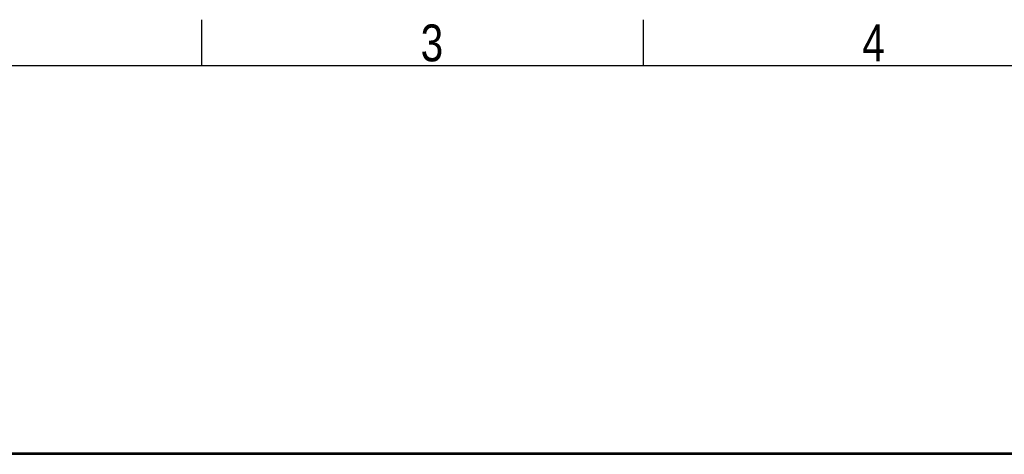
# Model space of a CAD drawing. Header units: millimetres. Extents: x 0 to 420, y 0 to 297.
# Tile 41 of 64: x 88 to 199, y 248 to 297. Entities that reach past the tile are written whole.
import ezdxf

# ---------------------------------------------------------------- set-up
doc = ezdxf.new("R2010")
doc.units = ezdxf.units.MM
doc.layers.add('CARTIGLIO', color=140, linetype='Continuous')
doc.styles.add('SLDTEXTSTYLE2', font='TXT', dxfattribs={"width": 0.821468})

msp = doc.modelspace()

# ---------------------------------------------------------------- linework, layer by layer
at = {"color": 7, "linetype": 'Continuous', "lineweight": 25}
for p, q in [((214.386, 248.34756), (60.41313, 248.34756)), ((62.89458, 248.20576), (213.9083, 248.20576))]:
    msp.add_line(p, q, dxfattribs=at)
at = {"layer": 'CARTIGLIO', "linetype": 'Continuous'}
for p, q in [((108.66444, 291.82257), (108.66444, 296.99679)), ((158.2616, 291.82257), (158.2616, 296.99679)), ((414.8274, 291.82257), (5.18012, 291.82257))]:
    msp.add_line(p, q, dxfattribs=at)

# ---------------------------------------------------------------- texts
at = {"layer": 'CARTIGLIO', "char_height": 4.13937, "attachment_point": 2, "style": 'SLDTEXTSTYLE2'}
for s, insert in [('3', (134.49186, 296.46286)), ('4', (184.08902, 296.46286))]:
    msp.add_mtext(s, dxfattribs=dict(at, insert=insert))

doc.saveas('drawing.dxf')
